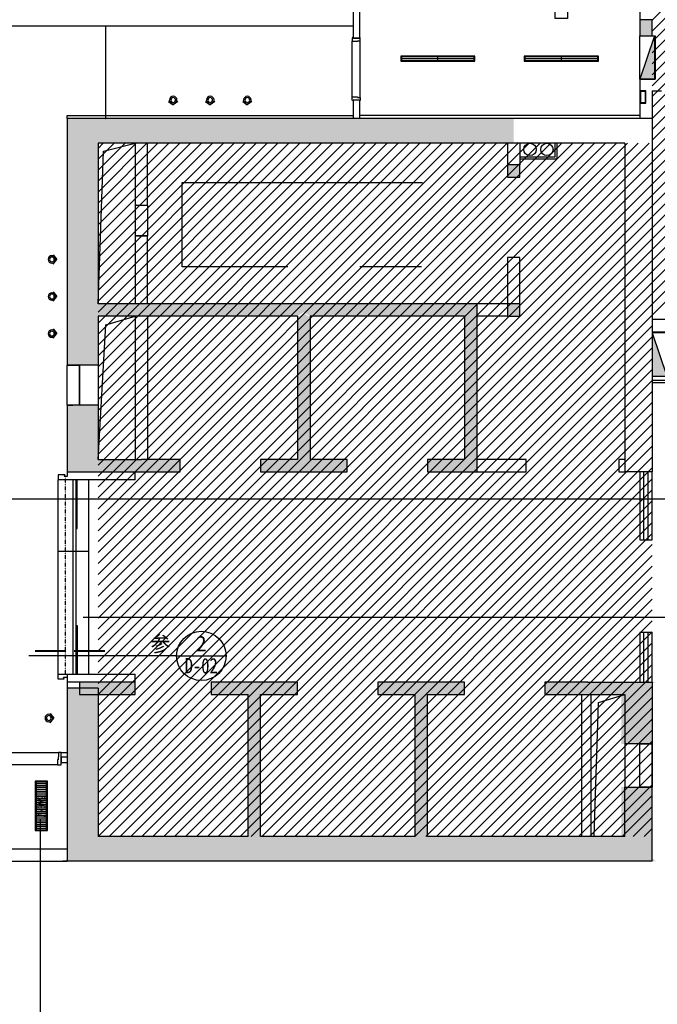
# Model space of a CAD drawing. Header units: millimetres. Extents: x -1061 to 60461, y -1061 to 43061.
# Tile 13 of 17: x 30818 to 41142, y 9523 to 25459. Entities that reach past the tile are written whole.
import ezdxf
from ezdxf.enums import TextEntityAlignment as Align

# ---------------------------------------------------------------- set-up
doc = ezdxf.new("R2010")
doc.units = ezdxf.units.MM
doc.header["$LTSCALE"] = 5
doc.linetypes.add('DASH', pattern=[0.35, 0.25, -0.1])
doc.linetypes.add('DASHDOTX2', pattern=[50.8, 25.4, -12.7, 0, -12.7])
for name, color, linetype in [('-消火栓', 242, 'Continuous'), ('-自喷立管', 221, 'Continuous'), ('01-井道标注', 3, 'Continuous'), ('A-建筑-原墙体', 2, 'Continuous'), ('A-建筑-拆墙', 251, 'Continuous'), ('A-建筑-新增墙体', 3, 'Continuous'), ('A-建筑-窗户', 4, 'Continuous'), ('B-平面-到顶装饰造型线', 6, 'Continuous'), ('B-平面-完成面造型线', 6, 'Continuous'), ('B-平面-门洞线', 8, 'Continuous'), ('C-顶棚-灯具', 4, 'Continuous'), ('C-顶棚-造型线', 30, 'Continuous'), ('C-顶棚-造尺寸', 4, 'Continuous'), ('E-填充', 251, 'Continuous'), ('E-文本', 7, 'Continuous'), ('LVTRY', 8, 'Continuous'), ('P-文字标注', 2, 'Continuous'), ('Q-立面-填充', 251, 'Continuous'), ('WINDOW', 12, 'Continuous')]:
    doc.layers.add(name, color=color, linetype=linetype)
doc.styles.add('-宋体', font='txt', dxfattribs={"width": 0.8})
doc.styles.add('CCD_DIM', font='txt', dxfattribs={"width": 0.8})
doc.styles.add('STSL', font='txt', dxfattribs={"width": 0.8})
doc.styles.add('TXT', font='gbenor.shx', dxfattribs={"width": 0.7})
doc.dimstyles.new('1', dxfattribs={"dimscale": 0, "dimtxt": 2.5, "dimasz": 1.5, "dimexe": 1, "dimexo": 0, "dimgap": 0.3, "dimtad": 1, "dimdec": 0, "dimzin": 0, "dimdsep": 46, "dimtxsty": 'Standard', "dimblk": 'ARCHTICK', "dimcen": 0.09, "dimclrd": 8, "dimclre": 8, "dimclrt": 4, "dimadec": 0, "dimazin": 0, "dimtfac": 1, "dimtdec": 0, "dimtix": 1, "dimtofl": 0, "dimtmove": 2, "dimatfit": 3, "dimldrblk": 'DOTSMALL', "dimfxl": 5, "dimfxlon": 1, "dimtolj": 1, "dimtzin": 0, "dimarcsym": 0})
doc.dimstyles.new('1-1', dxfattribs={"dimscale": 0, "dimtxt": 2.5, "dimasz": 1, "dimexe": 1, "dimexo": 1, "dimgap": 0.75, "dimtad": 1, "dimdec": 0, "dimrnd": 0.005, "dimzin": 0, "dimdsep": 46, "dimtxsty": 'CCD_DIM', "dimblk": 'ARCHTICK', "dimcen": 0.13, "dimclrd": 44, "dimclre": 44, "dimclrt": 50, "dimadec": 0, "dimazin": 0, "dimtfac": 1, "dimtdec": 0, "dimtix": 1, "dimtmove": 2, "dimatfit": 3, "dimldrblk": 'HBA_Leader_Dot', "dimfxl": 5, "dimfxlon": 1, "dimtvp": 1, "dimtolj": 1, "dimtzin": 0, "dimarcsym": 0})
doc.dimstyles.new('HAHD-1', dxfattribs={"dimtxt": 2.5, "dimasz": 2, "dimexe": 1, "dimexo": 0, "dimgap": 0.3, "dimtad": 1, "dimdec": 0, "dimzin": 0, "dimdsep": 46, "dimtxsty": 'TXT', "dimblk": 'DOTSMALL', "dimcen": 0.09, "dimclrd": 8, "dimclre": 8, "dimclrt": 256, "dimadec": 0, "dimazin": 0, "dimtfac": 1, "dimtdec": 0, "dimtix": 1, "dimtofl": 0, "dimtmove": 2, "dimatfit": 3, "dimldrblk": 'DOTSMALL', "dimfxl": 1, "dimtolj": 1, "dimtzin": 0, "dimarcsym": 0})

# ---------------------------------------------------------------- blocks, each defined once
blk = doc.blocks.new('$TwtSys$00000434')
for p, q in [((-0.5, 0.5), (-0.5, -0.5)), ((-0.5, -0.5), (0.5, 0.5)), ((0.5, 0.5), (-0.5, 0.5)), ((0.5, -0.5), (0.5, 0.5)), ((-0.5, -0.5), (0.5, -0.5))]:
    blk.add_line(p, q)
blk.add_solid([(0.5, -0.5), (0.5, 0.5), (-0.5, -0.5)])
blk = doc.blocks.new('_DOTSMALL')
at = {"color": 0, "linetype": 'ByBlock', "const_width": 0.5}
blk.add_lwpolyline([(-0.0625, 0, 1), (0.0625, 0, 1)], format="xyb", close=True, dxfattribs=at)
blk = doc.blocks.new('*E32')
at = {"layer": 'B-平面-到顶装饰造型线', "color": 6}
for points in [[(0, 36), (-45, 36), (-45, 41), (-50, 41), (-50, 51), (-40, 51), (-40, 151), (-50, 151), (-50, 161), (-45, 161), (-45, 166), (10, 166), (10, 81), (0, 81)], [(920, 36), (965, 36), (965, 41), (970, 41), (970, 51), (960, 51), (960, 151), (970, 151), (970, 161), (965, 161), (965, 166), (910, 166), (910, 81), (920, 81)]]:
    blk.add_lwpolyline(points, close=True, dxfattribs=at)
at = {"layer": 'B-平面-门洞线', "color": 8}
for p, q in [((10, 166), (910, 166)), ((0, 36), (920, 36))]:
    blk.add_line(p, q, dxfattribs=at)
blk = doc.blocks.new('A$C323A0BBE')
at = {"layer": 'C-顶棚-灯具', "color": 8}
for p, q in [((0, 600), (0, -600)), ((-40, 0), (40, 0))]:
    blk.add_line(p, q, dxfattribs=at)
at = {"layer": 'C-顶棚-灯具'}
blk.add_lwpolyline([(-40, -600), (40, -600), (40, 600), (-40, 600)], close=True, dxfattribs=at)
at = {"layer": 'C-顶棚-灯具', "color": 8}
blk.add_lwpolyline([(-30, -590), (30, -590), (30, 590), (-30, 590)], close=True, dxfattribs=at)
blk = doc.blocks.new('射灯(可调角度）')
h = blk.add_hatch(color=9)
edge = h.paths.add_edge_path()
edge.add_line((17, 44), (17, 59))
edge.add_line((17, 59), (63, 0))
edge.add_line((63, 0), (17, -59))
edge.add_line((17, -59), (17, -44))
edge.add_ellipse((0, 0), major_axis=(-33.5, 33.5), ratio=1, start_angle=156.4449, end_angle=225)
edge.add_ellipse((0, 0), major_axis=(33.5, 33.5), ratio=1, start_angle=315, end_angle=383.5551)
for p, q in [((17, 44), (17, 59)), ((17, 59), (63, 0)), ((17, -59), (63, 0))]:
    blk.add_line(p, q)
blk.add_circle((0, 0), 47.4)
at = {"color": 8}
blk.add_circle((0, 0), 30, dxfattribs=at)
blk = doc.blocks.new('_ArchTick')
at = {"color": 0, "linetype": 'ByBlock', "const_width": 0.15}
blk.add_lwpolyline([(-0.5, -0.5), (0.5, 0.5)], dxfattribs=at)
blk = doc.blocks.new('HBA_Leader_Dot')
at = {"color": 0, "linetype": 'ByBlock'}
blk.add_line((-5, 0), (-10, 0), dxfattribs=at)
at = {"color": 0, "linetype": 'ByBlock', "const_width": 5}
blk.add_lwpolyline([(-2.5, 0, 1), (2.5, 0, 1)], format="xyb", close=True, dxfattribs=at)
blk = doc.blocks.new('*U26')
at = {"layer": 'C-顶棚-灯具'}
h = blk.add_hatch(dxfattribs=at)
h.set_pattern_fill('_USER', color=8, scale=30, angle=90, style=0, pattern_type=0)
h.set_pattern_definition([(90, (15, 15), (-30, 2e-15), [])])
h.paths.add_polyline_path([(115, 185), (115, 15), (885, 15), (885, 185)])
at = {"layer": 'C-顶棚-灯具', "linetype": 'ByBlock'}
blk.add_lwpolyline([(100, 200), (100, 0), (900, 0), (900, 200)], close=True, dxfattribs=at)
at = {"layer": 'C-顶棚-灯具', "color": 8}
blk.add_lwpolyline([(115, 185), (115, 15), (885, 15), (885, 185)], close=True, dxfattribs=at)
at = {"layer": 'C-顶棚-灯具', "style": 'STSL', "width": 0.75}
blk.add_text('SAG/V', height=125, dxfattribs=at).set_placement((339, 39))
blk = doc.blocks.new('A$C10761136')
for points in [[(0, 101, 0, 0, 0), (0, 142, 33.3, 0, 0), (0, 201, 0, 0, 0)], [(-100, 0, 0, 0, 0), (-141, 0, 33.3, 0, 0), (-200, 0, 0, 0, 0)], [(100, 0, 0, 0, 0), (141, 0, 33.3, 0, 0), (200, 0, 0, 0, 0)], [(0, -100, 0, 0, 0), (0, -141, 33.3, 0, 0), (0, -200, 0, 0, 0)]]:
    blk.add_lwpolyline(points, format="xyseb")
blk.add_lwpolyline([(-100, 100), (100, 100), (100, -100), (-100, -100)], close=True)
blk = doc.blocks.new('A$C0688118A')
at = {"layer": 'P-文字标注', "color": 2}
blk.add_line((-8, 0), (0, 0), dxfattribs=at)
blk.add_circle((-4, 0), 4, dxfattribs=at)
blk.add_attdef('1', text='', height=2.5, dxfattribs=at).set_placement((-4, 2), align=Align.MIDDLE_CENTER)
at = {"layer": 'P-文字标注', "color": 2, "width": 3}
blk.add_attdef('222', text='', height=2.5, dxfattribs=at).set_placement((-6.68, -2.84), (-1.35, -2.84), align=Align.FIT)

msp = doc.modelspace()

# ---------------------------------------------------------------- hatches: boundary and pattern name
at = {"layer": 'E-填充', "ltscale": 0.01}
for points in [[(40858.827, 25458.892), (40858.827, 25198.899), (41058.827, 25198.899), (41058.827, 25458.892)], [(32088.827, 23458.899), (31588.827, 23858.899), (31588.827, 20758.899), (31922.161, 20758.899), (32088.827, 20858.899)], [(32788.827, 23458.899), (32788.827, 23858.899), (31588.827, 23858.899), (32088.827, 23458.899)], [(38818.827, 23458.899), (38818.827, 23858.899), (32718.827, 23858.899), (32718.827, 23458.899)], [(38718.827, 23108.899), (38718.827, 22908.899), (38918.827, 22908.899), (38918.827, 23108.899)], [(31922.161, 20758.899), (31588.827, 20758.899), (31588.827, 19868.899), (32088.827, 19868.899), (32088.827, 20658.899)], [(32788.827, 20658.899), (32788.827, 20858.899), (32088.827, 20858.899), (31922.161, 20758.899), (32088.827, 20658.899)], [(35418.827, 20725.566), (35418.827, 20858.899), (32718.827, 20858.899), (32718.827, 20658.899), (35318.827, 20658.899)], [(38018.827, 20658.899), (38218.827, 20858.899), (35418.827, 20858.899), (35418.827, 20725.566), (35518.827, 20658.899)], [(38218.827, 20838.899), (38018.827, 20638.899), (38018.827, 18338.899), (38218.827, 18138.899)], [(38718.827, 20858.899), (38718.827, 20658.899), (38918.827, 20658.899), (38918.827, 20858.899)], [(35418.827, 20705.566), (35318.827, 20638.899), (35318.827, 18338.899), (35418.827, 18272.233), (35518.827, 18338.899), (35518.827, 20638.899)], [(31588.827, 19218.899), (31588.827, 18138.899), (32088.827, 18338.899), (32088.827, 19218.899)], [(32088.827, 18338.899), (31588.827, 18138.899), (32788.827, 18138.899), (32788.827, 18338.899)], [(32718.827, 18138.899), (33418.827, 18138.899), (33418.827, 18338.899), (32718.827, 18338.899)], [(35318.827, 18338.899), (34718.827, 18338.899), (34718.827, 18138.899), (35418.827, 18138.899), (35418.827, 18272.233)], [(35418.827, 18138.899), (36118.827, 18138.899), (36118.827, 18338.899), (35518.827, 18338.899), (35418.827, 18272.233)], [(38018.827, 18338.899), (37418.827, 18338.899), (37418.827, 18138.899), (38218.827, 18138.899)], [(31788.827, 14538.899), (32688.827, 14538.899), (32688.827, 14738.899), (31788.827, 14738.899)], [(34618.827, 14738.899), (33918.827, 14738.899), (33918.827, 14538.899), (34518.827, 14538.899), (34618.827, 14605.566)], [(34718.827, 14538.899), (35318.827, 14538.899), (35318.827, 14738.899), (34618.827, 14738.899), (34618.827, 14605.566)], [(37318.827, 14738.899), (36618.827, 14738.899), (36618.827, 14538.899), (37218.827, 14538.899), (37318.827, 14605.566)], [(37418.827, 14538.899), (38018.827, 14538.899), (38018.827, 14738.899), (37318.827, 14738.899), (37318.827, 14605.566)], [(40018.827, 14738.899), (39318.827, 14738.899), (39318.827, 14538.899), (40018.827, 14538.899)], [(40018.827, 14738.899), (40018.827, 14538.899), (40618.827, 14538.899), (41118.827, 14738.899)], [(41058.827, 14738.899), (40558.827, 14538.899), (40558.827, 13738.907), (41058.827, 13738.907)], [(31588.827, 14638.915), (31588.827, 11838.899), (32088.827, 12238.899), (32088.827, 14638.915)], [(34618.827, 12105.566), (34718.827, 12238.899), (34718.827, 14538.899), (34618.827, 14605.566), (34518.827, 14538.899), (34518.827, 12238.899)], [(37318.827, 12105.566), (37418.827, 12238.899), (37418.827, 14538.899), (37318.827, 14605.566), (37218.827, 14538.899), (37218.827, 12238.899)], [(40558.827, 12238.899), (41058.827, 11838.899), (41058.827, 13038.907), (40558.827, 13038.907)], [(31588.827, 11894.899), (31588.827, 11838.899), (34618.827, 11838.899), (34618.827, 12105.566), (34518.827, 12238.899), (32018.827, 12238.899)], [(37318.827, 12105.566), (37218.827, 12238.899), (34718.827, 12238.899), (34618.827, 12105.566), (34618.827, 11838.899), (37318.827, 11838.899)], [(40018.827, 11838.899), (40018.827, 12238.899), (37418.827, 12238.899), (37318.827, 12105.566), (37318.827, 11838.899)], [(41118.827, 11838.899), (40618.827, 12238.899), (40018.827, 12238.899), (40018.827, 11838.899)]]:
    msp.add_hatch(color=256, dxfattribs=at).paths.add_polyline_path(points)

# ---------------------------------------------------------------- linework, layer by layer
at = {"layer": '-自喷立管', "ltscale": 0.01}
for centre in [(39080.797, 23359.836, 6.894), (39354.95, 23358.884, 6.894)]:
    msp.add_circle(centre, 100, dxfattribs=at)
at = {"color": 8, "ltscale": 0.005}
msp.add_line((33448.184, 22824.002, 6.894), (37339.222, 22824.002, 6.894), dxfattribs=at)
at = {"ltscale": 0.01}
for p, q in [((32088.827, 19868.899, 6.894), (32088.827, 19218.899, 6.894)), ((40618.827, 13738.907, 6.894), (40618.827, 13038.907, 6.894))]:
    msp.add_line(p, q, dxfattribs=at)
at = {"layer": '01-井道标注', "ltscale": 0.01, "elevation": 6.894}
for points in [[(32088.827, 20858.899), (32173.307, 23331.483), (32688.827, 23458.899)], [(32088.827, 18338.899), (32212.653, 20518.199), (32688.827, 20658.899)], [(40118.827, 12239.756), (40188.914, 14405.441), (40618.827, 14539.703)]]:
    msp.add_lwpolyline(points, dxfattribs=at)
at = {"layer": 'A-建筑-原墙体', "ltscale": 0.01}
for p, q in [((40858.827, 26659.365, 6.894), (40858.827, 25458.892, 6.894)), ((40858.827, 25458.892, 6.894), (40858.827, 25198.899, 6.894)), ((41058.827, 25458.892, 6.894), (40858.827, 25458.892, 6.894)), ((41058.827, 25198.899, 6.894), (41058.827, 25458.892, 6.894)), ((40858.827, 25198.899, 6.894), (41058.827, 25198.899, 6.894)), ((41058.827, 25198.907, 6.894), (41108.827, 25198.907, 6.894)), ((41108.827, 25198.907, 6.894), (41108.827, 24498.899, 6.894)), ((40858.827, 24498.899, 6.894), (41108.827, 24498.899, 6.894)), ((40858.827, 24498.899, 6.894), (40858.827, 23858.899, 6.894)), ((41058.827, 24306.32, 6.894), (41208.827, 24306.32, 6.894)), ((41058.827, 24306.32, 6.894), (41058.827, 23858.899, 6.894)), ((31588.827, 23858.899, 6.894), (31588.827, 19868.899, 6.894)), ((38818.827, 23858.899, 6.894), (31588.827, 23858.899, 6.894)), ((41058.827, 23858.899, 6.894), (38818.827, 23858.899, 6.894)), ((41058.827, 23858.899, 6.894), (41058.827, 20508.899, 6.894)), ((32088.827, 23458.899, 6.894), (32088.827, 20858.899, 6.894)), ((32788.827, 23458.899, 6.894), (32088.827, 23458.899, 6.894)), ((32688.827, 23458.899, 6.894), (32688.827, 22458.899, 6.894)), ((38818.827, 23458.899, 6.894), (32788.827, 23458.899, 6.894)), ((32888.827, 22458.899, 6.894), (32888.827, 23458.899, 6.894)), ((38718.827, 23458.899, 6.894), (38718.827, 23108.899, 6.894)), ((40618.827, 23458.899, 6.894), (38818.827, 23458.899, 6.894)), ((38918.827, 23458.899, 6.894), (38918.827, 23108.899, 6.894)), ((40618.827, 23458.899, 6.894), (40618.827, 20508.899, 6.894)), ((38718.827, 23108.899, 6.894), (38718.827, 22908.899, 6.894)), ((38918.827, 23108.899, 6.894), (38718.827, 23108.899, 6.894)), ((38918.827, 22908.899, 6.894), (38918.827, 23108.899, 6.894)), ((38718.827, 22908.899, 6.894), (38918.827, 22908.899, 6.894)), ((32688.827, 22458.899, 6.894), (32888.827, 22458.899, 6.894)), ((32888.827, 21958.899, 6.894), (32688.827, 21958.899, 6.894)), ((32688.827, 21958.899, 6.894), (32688.827, 20858.899, 6.894)), ((32888.827, 20858.899, 6.894), (32888.827, 21958.899, 6.894)), ((38918.827, 21608.899, 6.894), (38718.827, 21608.899, 6.894)), ((38718.827, 21608.899, 6.894), (38718.827, 20858.899, 6.894)), ((38918.827, 20858.899, 6.894), (38918.827, 21608.899, 6.894)), ((32788.827, 20858.899, 6.894), (32088.827, 20858.899, 6.894)), ((35418.827, 20858.899, 6.894), (32788.827, 20858.899, 6.894)), ((38218.827, 20858.899, 6.894), (35418.827, 20858.899, 6.894)), ((38218.827, 20858.899, 6.894), (38218.827, 18138.899, 6.894)), ((38718.827, 20858.899, 6.894), (38218.827, 20858.899, 6.894)), ((38718.827, 20858.899, 6.894), (38718.827, 20658.899, 6.894)), ((38918.827, 20858.899, 6.894), (38718.827, 20858.899, 6.894)), ((38918.827, 20658.899, 6.894), (38918.827, 20858.899, 6.894)), ((32788.827, 20658.899, 6.894), (32088.827, 20658.899, 6.894)), ((32088.827, 20658.899, 6.894), (32088.827, 19868.899, 6.894)), ((32688.827, 20658.899, 6.894), (32688.827, 18338.899, 6.894)), ((35318.827, 20658.899, 6.894), (32788.827, 20658.899, 6.894)), ((32888.827, 20658.899, 6.894), (32888.827, 18338.899, 6.894)), ((35318.827, 20658.899, 6.894), (35318.827, 18338.899, 6.894)), ((35518.827, 20658.899, 6.894), (35518.827, 18338.899, 6.894)), ((38018.827, 20658.899, 6.894), (35518.827, 20658.899, 6.894)), ((38018.827, 20658.899, 6.894), (38018.827, 18338.899, 6.894)), ((38718.827, 20658.899, 6.894), (38218.827, 20658.899, 6.894)), ((38718.827, 20658.899, 6.894), (38918.827, 20658.899, 6.894)), ((41543.215, 20608.899, 6.894), (41058.827, 20608.899, 6.894)), ((40618.827, 20508.899, 6.894), (40618.827, 18138.899, 6.894)), ((41058.827, 20508.899, 6.894), (41058.827, 18138.899, 6.894)), ((41058.827, 20408.899, 6.894), (41543.215, 20408.899, 6.894)), ((31788.827, 19868.899, 6.894), (31588.827, 19868.899, 6.894)), ((31588.827, 19218.899, 6.894), (31588.827, 19868.899, 6.894)), ((31588.827, 19868.899, 6.894), (31788.827, 19868.899, 6.894)), ((32088.827, 19868.899, 6.894), (31588.827, 19868.899, 6.894)), ((31788.827, 19868.899, 6.894), (31788.827, 19218.899, 6.894)), ((31588.827, 19218.899, 6.894), (31588.827, 18138.899, 6.894)), ((32088.827, 19218.899, 6.894), (31588.827, 19218.899, 6.894)), ((31788.827, 19218.899, 6.894), (31588.827, 19218.899, 6.894)), ((31788.827, 19218.899, 6.894), (31588.827, 19218.899, 6.894)), ((32088.827, 19218.899, 6.894), (32088.827, 18338.899, 6.894)), ((32088.827, 18338.899, 6.894), (32788.827, 18338.899, 6.894)), ((33418.827, 18338.899, 6.894), (32788.827, 18338.899, 6.894)), ((33418.827, 18138.899, 6.894), (33418.827, 18338.899, 6.894)), ((35318.827, 18338.899, 6.894), (34718.827, 18338.899, 6.894)), ((34718.827, 18338.899, 6.894), (34718.827, 18138.899, 6.894)), ((36118.827, 18338.899, 6.894), (35518.827, 18338.899, 6.894)), ((36118.827, 18138.899, 6.894), (36118.827, 18338.899, 6.894)), ((38018.827, 18338.899, 6.894), (37418.827, 18338.899, 6.894)), ((37418.827, 18338.899, 6.894), (37418.827, 18138.899, 6.894)), ((39018.827, 18338.899, 6.894), (38218.827, 18338.899, 6.894)), ((39018.827, 18138.899, 6.894), (39018.827, 18338.899, 6.894)), ((40618.827, 18338.899, 6.894), (40518.827, 18338.899, 6.894)), ((40518.827, 18338.899, 6.894), (40518.827, 18138.899, 6.894)), ((31588.827, 18138.899, 6.894), (33418.827, 18138.899, 6.894)), ((32688.827, 18013.899, 6.894), (32688.827, 18138.899, 6.894)), ((34718.827, 18138.899, 6.894), (35418.827, 18138.899, 6.894)), ((35418.827, 18138.899, 6.894), (36118.827, 18138.899, 6.894)), ((37418.827, 18138.899, 6.894), (38218.827, 18138.899, 6.894)), ((38218.827, 18138.899, 6.894), (39018.827, 18138.899, 6.894)), ((40518.827, 18138.899, 6.894), (40618.827, 18138.899, 6.894)), ((41058.827, 18138.899, 6.894), (40618.827, 18138.899, 6.894)), ((32688.827, 14738.899, 6.894), (32688.827, 14863.899, 6.894)), ((32688.827, 14738.899, 6.894), (31588.827, 14738.899, 6.894)), ((31588.827, 14738.899, 6.894), (31588.827, 11838.899, 6.894)), ((31788.827, 14738.899, 6.894), (31788.827, 14538.899, 6.894)), ((32688.827, 14538.899, 6.894), (32688.827, 14738.899, 6.894)), ((34618.827, 14738.899, 6.894), (33918.827, 14738.899, 6.894)), ((33918.827, 14738.899, 6.894), (33918.827, 14538.899, 6.894)), ((35318.827, 14738.899, 6.894), (34618.827, 14738.899, 6.894)), ((35318.827, 14538.899, 6.894), (35318.827, 14738.899, 6.894)), ((37318.827, 14738.899, 6.894), (36618.827, 14738.899, 6.894)), ((36618.827, 14738.899, 6.894), (36618.827, 14538.899, 6.894)), ((38018.827, 14738.899, 6.894), (37318.827, 14738.899, 6.894)), ((38018.827, 14538.899, 6.894), (38018.827, 14738.899, 6.894)), ((40018.827, 14738.899, 6.894), (39318.827, 14738.899, 6.894)), ((39318.827, 14738.899, 6.894), (39318.827, 14538.899, 6.894)), ((40018.827, 14738.899, 6.894), (41058.827, 14738.899, 6.894)), ((41058.827, 14738.899, 6.894), (41058.827, 13738.907, 6.894)), ((32088.827, 14638.915, 6.894), (31588.827, 14638.915, 6.894)), ((31788.827, 14538.899, 6.894), (32688.827, 14538.899, 6.894)), ((32088.827, 14638.915, 6.894), (32088.827, 12238.899, 6.894)), ((33918.827, 14538.899, 6.894), (34518.827, 14538.899, 6.894)), ((34518.827, 12238.899, 6.894), (34518.827, 14538.899, 6.894)), ((34718.827, 12238.899, 6.894), (34718.827, 14538.899, 6.894)), ((34718.827, 14538.899, 6.894), (35318.827, 14538.899, 6.894)), ((36618.827, 14538.899, 6.894), (37218.827, 14538.899, 6.894)), ((37218.827, 12238.899, 6.894), (37218.827, 14538.899, 6.894)), ((37418.827, 12238.899, 6.894), (37418.827, 14538.899, 6.894)), ((37418.827, 14538.899, 6.894), (38018.827, 14538.899, 6.894)), ((39318.827, 14538.899, 6.894), (40018.827, 14538.899, 6.894)), ((39918.827, 12238.899, 6.894), (39918.827, 14538.899, 6.894)), ((40018.827, 14538.899, 6.894), (40618.827, 14538.899, 6.894)), ((40068.827, 12238.899, 6.894), (40068.827, 14538.899, 6.894)), ((40618.827, 14538.899, 6.894), (40618.827, 13738.907, 6.894)), ((41058.827, 13738.907, 6.894), (40618.827, 13738.907, 6.894)), ((41058.827, 13738.907, 6.894), (40858.827, 13738.907, 6.894)), ((40858.827, 13038.907, 6.894), (40858.827, 13738.907, 6.894)), ((40858.827, 13738.907, 6.894), (41058.827, 13738.907, 6.894)), ((41058.827, 13738.907, 6.894), (41058.827, 13038.907, 6.894)), ((40618.827, 12238.899, 6.894), (40618.827, 13038.907, 6.894)), ((40618.827, 13038.907, 6.894), (41058.827, 13038.907, 6.894)), ((41058.827, 13038.907, 6.894), (40858.827, 13038.907, 6.894)), ((41058.827, 13038.907, 6.894), (40858.827, 13038.907, 6.894)), ((41058.827, 11838.899, 6.894), (41058.827, 13038.907, 6.894)), ((34518.827, 12238.899, 6.894), (32088.827, 12238.899, 6.894)), ((37218.827, 12238.899, 6.894), (34718.827, 12238.899, 6.894)), ((40018.827, 12238.899, 6.894), (37418.827, 12238.899, 6.894)), ((40618.827, 12238.899, 6.894), (40018.827, 12238.899, 6.894)), ((29148.827, 12038.899, 6.894), (31588.827, 12038.899, 6.894)), ((31588.827, 12038.899, 6.894), (31588.827, 11838.899, 6.894)), ((29148.827, 11838.899, 6.894), (31588.827, 11838.899, 6.894)), ((41058.827, 11838.899, 6.894), (31517.985, 11838.899, 6.894))]:
    msp.add_line(p, q, dxfattribs=at)
at = {"layer": 'A-建筑-新增墙体', "ltscale": 0.01}
for p, q in [((36218.827, 32273.899, 6.894), (36218.827, 25158.899, 6.894)), ((36318.827, 32273.899, 6.894), (36318.827, 25158.899, 6.894)), ((36218.82, 25158.899, 6.894), (36318.82, 25158.899, 6.894)), ((36318.827, 24158.899, 6.894), (36218.82, 24158.899, 6.894)), ((36218.827, 24158.899, 6.894), (36218.827, 23858.899, 6.894)), ((36318.827, 24158.899, 6.894), (36318.827, 23858.899, 6.894)), ((31488.827, 13528.899, 6.894), (31588.827, 13528.899, 6.894)), ((31488.827, 13528.899, 6.894), (31488.827, 13428.899, 6.894)), ((31588.827, 13428.874, 6.894), (31488.827, 13428.875, 6.894))]:
    msp.add_line(p, q, dxfattribs=at)
at = {"layer": 'A-建筑-窗户', "ltscale": 0.01}
for p, q in [((40858.827, 18138.899, 6.894), (40858.827, 17038.899, 6.894)), ((40925.494, 17038.899, 6.894), (40925.494, 18138.899, 6.894)), ((40992.161, 17038.899, 6.894), (40992.161, 18138.899, 6.894)), ((41058.827, 17038.899, 6.894), (41058.827, 18138.899, 6.894)), ((40858.827, 17038.899, 6.894), (41058.827, 17038.899, 6.894)), ((41058.827, 15538.899, 6.894), (40858.827, 15538.899, 6.894)), ((40858.827, 15538.899, 6.894), (40858.827, 14738.899, 6.894)), ((40925.494, 14738.899, 6.894), (40925.494, 15538.899, 6.894)), ((40992.161, 14738.899, 6.894), (40992.161, 15538.899, 6.894)), ((41058.827, 14738.899, 6.894), (41058.827, 15538.899, 6.894))]:
    msp.add_line(p, q, dxfattribs=at)
at = {"layer": 'B-平面-到顶装饰造型线', "color": 4, "ltscale": 0.01, "elevation": 6.894}
for points in [[(31732.327, 17223.899), (31745.327, 17223.899), (31746.327, 17224.899), (31746.327, 18012.899), (31745.327, 18013.899), (31732.327, 18013.899), (31731.327, 18012.899), (31731.327, 17224.899)], [(31732.327, 15653.899), (31745.327, 15653.899), (31746.327, 15652.899), (31746.327, 14864.899), (31745.327, 14863.899), (31732.327, 14863.899), (31731.327, 14864.899), (31731.327, 15652.899)]]:
    msp.add_lwpolyline(points, close=True, dxfattribs=at)
at = {"layer": 'B-平面-完成面造型线', "ltscale": 0.01}
for p, q in [((40858.827, 23908.899, 6.894), (36318.827, 23908.899, 6.894)), ((31438.827, 18093.899, 6.894), (31438.827, 18013.899, 6.894)), ((31548.827, 18093.899, 6.894), (31438.827, 18093.899, 6.894)), ((32688.827, 18013.899, 6.894), (31438.827, 18013.899, 6.894)), ((31548.827, 18093.899, 6.894), (31538.827, 18063.899, 6.894)), ((31588.827, 18063.899, 6.894), (31538.827, 18063.899, 6.894)), ((31588.827, 18138.899, 6.894), (31588.827, 18063.899, 6.894)), ((31438.827, 14863.899, 6.894), (32688.827, 14863.899, 6.894)), ((31438.827, 14783.899, 6.894), (31438.827, 14863.899, 6.894)), ((31588.827, 14863.899, 6.894), (31588.827, 14738.899, 6.894)), ((31538.827, 14783.899, 6.894), (31438.827, 14783.899, 6.894)), ((31588.827, 14813.899, 6.894), (31528.827, 14813.899, 6.894)), ((31538.827, 14783.899, 6.894), (31528.827, 14813.899, 6.894))]:
    msp.add_line(p, q, dxfattribs=at)
at = {"layer": 'B-平面-完成面造型线', "ltscale": 0.01, "elevation": 6.894}
for points in [[(40858.827, 24308.899), (40858.827, 24108.899), (40958.827, 24108.899), (40958.827, 24308.899)], [(40868.827, 24298.899), (40868.827, 24118.899), (40948.827, 24118.899), (40948.827, 24298.899)]]:
    msp.add_lwpolyline(points, close=True, dxfattribs=at)
for points in [[(31588.827, 23858.899), (31588.827, 23908.899), (36218.827, 23908.899)], [(31448.827, 13528.899), (31438.827, 13528.899), (31438.827, 13478.899), (31428.827, 13478.899), (31428.827, 13398.899), (31488.827, 13398.899), (31488.827, 13598.899), (31448.827, 13598.899), (31448.827, 13528.899)]]:
    msp.add_lwpolyline(points, dxfattribs=at)
at = {"layer": 'B-平面-门洞线', "color": 8, "ltscale": 0.01}
for p, q in [((30548.827, 13598.899, 6.894), (31448.827, 13598.899, 6.894)), ((31428.827, 13398.899, 6.894), (30568.827, 13398.899, 6.894))]:
    msp.add_line(p, q, dxfattribs=at)
at = {"layer": 'C-顶棚-造型线', "ltscale": 0.01}
for p, q in [((17788.827, 25358.899, 6.894), (36218.827, 25358.899, 6.894)), ((31438.827, 14863.899, 6.894), (31438.827, 18013.899, 6.894)), ((31679.327, 18012.899, 6.894), (31679.327, 14864.899, 6.894)), ((31729.327, 18012.899, 6.894), (31729.327, 14864.899, 6.894)), ((31938.827, 14863.899, 6.894), (31938.827, 18013.899, 6.894)), ((31488.827, 13598.899, 6.894), (31588.827, 13598.899, 6.894))]:
    msp.add_line(p, q, dxfattribs=at)
at = {"layer": 'C-顶棚-造型线', "color": 51, "linetype": 'DASHDOTX2', "ltscale": 0.01}
msp.add_line((31558.827, 14863.899, 6.894), (31558.827, 18063.899, 6.894), dxfattribs=at)
at = {"layer": 'LVTRY', "ltscale": 0.01}
for p, q in [((41308.827, 19617.344, 6.894), (41058.827, 19617.344, 6.894)), ((41058.827, 19588.907, 6.894), (41398.827, 19588.907, 6.894))]:
    msp.add_line(p, q, dxfattribs=at)
at = {"layer": 'LVTRY', "ltscale": 0.01, "elevation": 6.894}
for points in [[(38918.827, 23208.899), (39518.827, 23208.899), (39518.827, 23458.899)], [(38918.827, 23238.899), (39488.827, 23238.899), (39488.827, 23458.899)]]:
    msp.add_lwpolyline(points, dxfattribs=at)
at = {"layer": 'P-文字标注', "color": 4}
msp.add_lwpolyline([(33358.811, 15162.254), (30966.594, 15162.254)], dxfattribs=at)
at = {"layer": 'P-文字标注', "color": 4, "const_width": 30}
for points in [[(31566.594, 15240.327), (31066.594, 15240.327)], [(32199.56, 15240.327), (31699.56, 15240.327)]]:
    msp.add_lwpolyline(points, dxfattribs=at)
at = {"layer": 'Q-立面-填充', "linetype": 'Continuous', "ltscale": 0.005}
for p, q in [((41058.827, 25451.54, 6.894), (43458.827, 27851.54, 6.894)), ((41058.827, 25274.763, 6.894), (43458.827, 27674.763, 6.894)), ((41058.827, 25097.987, 6.894), (43458.827, 27497.987, 6.894)), ((41058.827, 24921.21, 6.894), (43458.827, 27321.21, 6.894)), ((41058.827, 24744.433, 6.894), (43458.827, 27144.433, 6.894)), ((41058.827, 24567.657, 6.894), (43458.827, 26967.657, 6.894)), ((41058.827, 24390.88, 6.894), (43458.827, 26790.88, 6.894)), ((41058.827, 24214.103, 6.894), (43458.827, 26614.103, 6.894)), ((41058.827, 24037.326, 6.894), (43458.827, 26437.326, 6.894)), ((41058.827, 23860.55, 6.894), (43458.827, 26260.55, 6.894)), ((41058.827, 23683.773, 6.894), (43458.827, 26083.773, 6.894)), ((41058.827, 23506.996, 6.894), (43458.827, 25906.996, 6.894)), ((32088.827, 14360.22, 6.894), (43458.827, 25730.22, 6.894)), ((32088.827, 14183.443, 6.894), (43458.827, 25553.443, 6.894)), ((32088.827, 14006.666, 6.894), (43458.827, 25376.666, 6.894)), ((32088.827, 13829.89, 6.894), (43458.827, 25199.89, 6.894)), ((32088.827, 13653.113, 6.894), (43458.827, 25023.113, 6.894)), ((32088.827, 13476.336, 6.894), (43458.827, 24846.336, 6.894)), ((32088.827, 13299.56, 6.894), (43458.827, 24669.56, 6.894)), ((32088.827, 13122.783, 6.894), (43458.827, 24492.783, 6.894)), ((32088.827, 12946.006, 6.894), (43458.827, 24316.006, 6.894)), ((32088.827, 12769.229, 6.894), (43458.827, 24139.229, 6.894)), ((32088.827, 12592.453, 6.894), (43458.827, 23962.453, 6.894)), ((32088.827, 12415.676, 6.894), (43458.827, 23785.676, 6.894)), ((32088.827, 12238.899, 6.894), (43458.827, 23608.899, 6.894)), ((32088.827, 23375.831, 6.894), (32171.895, 23458.899, 6.894)), ((32088.827, 23199.054, 6.894), (32348.672, 23458.899, 6.894)), ((32088.827, 23022.278, 6.894), (32525.449, 23458.899, 6.894)), ((32088.827, 22845.501, 6.894), (32702.226, 23458.899, 6.894)), ((32088.827, 22668.724, 6.894), (32879.002, 23458.899, 6.894)), ((32088.827, 22491.948, 6.894), (33055.779, 23458.899, 6.894)), ((32088.827, 22315.171, 6.894), (33232.556, 23458.899, 6.894)), ((32088.827, 22138.394, 6.894), (33409.332, 23458.899, 6.894)), ((32088.827, 21961.618, 6.894), (33586.109, 23458.899, 6.894)), ((32088.827, 21784.841, 6.894), (33762.886, 23458.899, 6.894)), ((32088.827, 21608.064, 6.894), (33939.662, 23458.899, 6.894)), ((32088.827, 21431.287, 6.894), (34116.439, 23458.899, 6.894)), ((32088.827, 21254.511, 6.894), (34293.216, 23458.899, 6.894)), ((32088.827, 21077.734, 6.894), (34469.992, 23458.899, 6.894)), ((32088.827, 20900.957, 6.894), (34646.769, 23458.899, 6.894)), ((32088.827, 20724.181, 6.894), (34823.546, 23458.899, 6.894)), ((32088.827, 20547.404, 6.894), (35000.323, 23458.899, 6.894)), ((32088.827, 20370.627, 6.894), (35177.099, 23458.899, 6.894)), ((32088.827, 20193.851, 6.894), (35353.876, 23458.899, 6.894)), ((32088.827, 20017.074, 6.894), (35530.653, 23458.899, 6.894)), ((32088.827, 19840.297, 6.894), (35707.429, 23458.899, 6.894)), ((32088.827, 19663.521, 6.894), (35884.206, 23458.899, 6.894)), ((32088.827, 19486.744, 6.894), (36060.983, 23458.899, 6.894)), ((32088.827, 19309.967, 6.894), (36237.759, 23458.899, 6.894)), ((32088.827, 19133.19, 6.894), (36414.536, 23458.899, 6.894)), ((32088.827, 18956.414, 6.894), (36591.313, 23458.899, 6.894)), ((32088.827, 18779.637, 6.894), (36768.09, 23458.899, 6.894)), ((32088.827, 18602.86, 6.894), (36944.866, 23458.899, 6.894)), ((32088.827, 18426.084, 6.894), (37121.643, 23458.899, 6.894)), ((32088.827, 18249.307, 6.894), (37298.42, 23458.899, 6.894)), ((32088.827, 18072.53, 6.894), (37475.196, 23458.899, 6.894)), ((32088.827, 17895.754, 6.894), (37651.973, 23458.899, 6.894)), ((32088.827, 17718.977, 6.894), (37828.75, 23458.899, 6.894)), ((32088.827, 17542.2, 6.894), (38005.526, 23458.899, 6.894)), ((32088.827, 17365.424, 6.894), (38182.303, 23458.899, 6.894)), ((32088.827, 17188.647, 6.894), (38359.08, 23458.899, 6.894)), ((32088.827, 17011.87, 6.894), (38535.856, 23458.899, 6.894)), ((32088.827, 16835.093, 6.894), (38712.633, 23458.899, 6.894)), ((32088.827, 16658.317, 6.894), (38889.41, 23458.899, 6.894)), ((32088.827, 16481.54, 6.894), (39066.187, 23458.899, 6.894)), ((32088.827, 16304.763, 6.894), (39242.963, 23458.899, 6.894)), ((32088.827, 16127.987, 6.894), (39419.74, 23458.899, 6.894)), ((32088.827, 15951.21, 6.894), (39596.517, 23458.899, 6.894)), ((32088.827, 15774.433, 6.894), (39773.293, 23458.899, 6.894)), ((32088.827, 15597.657, 6.894), (39950.07, 23458.899, 6.894)), ((32088.827, 15420.88, 6.894), (40126.847, 23458.899, 6.894)), ((32088.827, 15244.103, 6.894), (40303.623, 23458.899, 6.894)), ((32088.827, 15067.326, 6.894), (40480.4, 23458.899, 6.894)), ((32088.827, 14890.55, 6.894), (40657.177, 23458.899, 6.894)), ((32088.827, 14713.773, 6.894), (40833.954, 23458.899, 6.894)), ((32088.827, 14536.996, 6.894), (41010.73, 23458.899, 6.894)), ((32265.604, 12238.899, 6.894), (43458.827, 23432.123, 6.894)), ((32442.381, 12238.899, 6.894), (43458.827, 23255.346, 6.894)), ((32619.157, 12238.899, 6.894), (43458.827, 23078.569, 6.894)), ((32795.934, 12238.899, 6.894), (41058.827, 20501.793, 6.894)), ((32972.711, 12238.899, 6.894), (41058.827, 20325.016, 6.894)), ((33149.487, 12238.899, 6.894), (41058.827, 20148.239, 6.894)), ((33326.264, 12238.899, 6.894), (41058.827, 19971.462, 6.894)), ((33503.041, 12238.899, 6.894), (41058.827, 19794.686, 6.894)), ((33679.817, 12238.899, 6.894), (41058.827, 19617.909, 6.894)), ((33856.594, 12238.899, 6.894), (41058.827, 19441.132, 6.894)), ((34033.371, 12238.899, 6.894), (41058.827, 19264.356, 6.894)), ((34210.148, 12238.899, 6.894), (41058.827, 19087.579, 6.894)), ((34386.924, 12238.899, 6.894), (41058.827, 18910.802, 6.894)), ((34563.701, 12238.899, 6.894), (41058.827, 18734.026, 6.894)), ((34740.478, 12238.899, 6.894), (41058.827, 18557.249, 6.894)), ((34917.254, 12238.899, 6.894), (41058.827, 18380.472, 6.894)), ((35094.031, 12238.899, 6.894), (41058.827, 18203.696, 6.894)), ((35270.808, 12238.899, 6.894), (41058.827, 18026.919, 6.894)), ((35447.584, 12238.899, 6.894), (41058.827, 17850.142, 6.894)), ((35624.361, 12238.899, 6.894), (41058.827, 17673.365, 6.894)), ((35801.138, 12238.899, 6.894), (41058.827, 17496.589, 6.894)), ((35977.915, 12238.899, 6.894), (41058.827, 17319.812, 6.894)), ((36154.691, 12238.899, 6.894), (41058.827, 17143.035, 6.894)), ((36331.468, 12238.899, 6.894), (41058.827, 16966.259, 6.894)), ((36508.245, 12238.899, 6.894), (41058.827, 16789.482, 6.894)), ((36685.021, 12238.899, 6.894), (41058.827, 16612.705, 6.894)), ((36861.798, 12238.899, 6.894), (41058.827, 16435.929, 6.894)), ((37038.575, 12238.899, 6.894), (41058.827, 16259.152, 6.894)), ((37215.351, 12238.899, 6.894), (41058.827, 16082.375, 6.894)), ((37392.128, 12238.899, 6.894), (41058.827, 15905.598, 6.894)), ((37568.905, 12238.899, 6.894), (41058.827, 15728.822, 6.894)), ((37745.681, 12238.899, 6.894), (41058.827, 15552.045, 6.894)), ((37922.458, 12238.899, 6.894), (41058.827, 15375.268, 6.894)), ((38099.235, 12238.899, 6.894), (41058.827, 15198.492, 6.894)), ((38276.012, 12238.899, 6.894), (41058.827, 15021.715, 6.894)), ((38452.788, 12238.899, 6.894), (41058.827, 14844.938, 6.894)), ((38629.565, 12238.899, 6.894), (41058.827, 14668.162, 6.894)), ((38806.342, 12238.899, 6.894), (41058.827, 14491.385, 6.894)), ((38983.118, 12238.899, 6.894), (41058.827, 14314.608, 6.894)), ((39159.895, 12238.899, 6.894), (41058.827, 14137.832, 6.894)), ((39336.672, 12238.899, 6.894), (41058.827, 13961.055, 6.894)), ((39513.448, 12238.899, 6.894), (41058.827, 13784.278, 6.894)), ((39690.225, 12238.899, 6.894), (41058.827, 13607.501, 6.894)), ((39867.002, 12238.899, 6.894), (41058.827, 13430.725, 6.894)), ((40043.779, 12238.899, 6.894), (41058.827, 13253.948, 6.894)), ((40220.555, 12238.899, 6.894), (41058.827, 13077.171, 6.894)), ((40397.332, 12238.899, 6.894), (41058.827, 12900.395, 6.894)), ((40574.109, 12238.899, 6.894), (41058.827, 12723.618, 6.894)), ((40750.885, 12238.899, 6.894), (41058.827, 12546.841, 6.894)), ((40927.662, 12238.899, 6.894), (41058.827, 12370.065, 6.894))]:
    msp.add_line(p, q, dxfattribs=at)
at = {"layer": 'WINDOW', "linetype": 'DASH', "ltscale": 0.01}
for p, q in [((32888.827, 22458.899, 6.894), (32688.827, 22458.899, 6.894)), ((32688.827, 21958.899, 6.894), (32888.827, 21958.899, 6.894)), ((31788.827, 19868.899, 6.894), (31588.827, 19868.899, 6.894)), ((31788.827, 19868.899, 6.894), (31588.827, 19868.899, 6.894)), ((31588.827, 19218.899, 6.894), (31788.827, 19218.899, 6.894)), ((41058.827, 13738.907, 6.894), (40858.827, 13738.907, 6.894)), ((41058.827, 13738.907, 6.894), (40858.827, 13738.907, 6.894)), ((40858.827, 13038.907, 6.894), (41058.827, 13038.907, 6.894)), ((40858.827, 13038.907, 6.894), (41058.827, 13038.907, 6.894))]:
    msp.add_line(p, q, dxfattribs=at)
at = {"layer": 'WINDOW', "ltscale": 0.01}
for p, q in [((32688.827, 22458.899, 6.894), (32688.827, 21958.899, 6.894)), ((32888.827, 22458.899, 6.894), (32888.827, 21958.899, 6.894)), ((31588.827, 19218.899, 6.894), (31588.827, 19868.899, 6.894)), ((31588.827, 19218.899, 6.894), (31588.827, 19868.899, 6.894)), ((31788.827, 19218.899, 6.894), (31788.827, 19868.899, 6.894)), ((31788.827, 19218.899, 6.894), (31788.827, 19868.899, 6.894)), ((41058.827, 18138.899, 6.894), (40858.827, 18138.899, 6.894)), ((40858.827, 13038.907, 6.894), (40858.827, 13738.907, 6.894)), ((40858.827, 13038.907, 6.894), (40858.827, 13738.907, 6.894)), ((41058.827, 13038.907, 6.894), (41058.827, 13738.907, 6.894)), ((41058.827, 13038.907, 6.894), (41058.827, 13738.907, 6.894))]:
    msp.add_line(p, q, dxfattribs=at)

# ---------------------------------------------------------------- block references
at = {"layer": '-消火栓', "ltscale": 0.01, "yscale": 240}
for p, xscale, zscale, rotation in [((40978.827, 24848.899, 6.894), -700.0000000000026, 700, 89.9999949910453), ((41178.827, 20038.899, 6.894), 700.0000000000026, 700.0000000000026, 270.0000050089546)]:
    msp.add_blockref('$TwtSys$00000434', p, dxfattribs=dict(at, xscale=xscale, zscale=zscale, rotation=rotation))
at = {"ltscale": 0.01, "rotation": 90}
msp.add_blockref('*E32', (36369.429, 24198.899, 6.894), dxfattribs=at)
at = {"layer": 'C-顶棚-灯具', "ltscale": 0.01}
msp.add_blockref('A$C10761136', (39588.827, 25578.899, 6.894), dxfattribs=at)
for name, p, rotation in [('A$C323A0BBE', (37588.827, 24828.899, 6.894), 90), ('A$C323A0BBE', (39588.827, 24828.899, 6.894), 90), ('*U26', (31068.827, 13233.887, 6.894), 270)]:
    msp.add_blockref(name, p, dxfattribs=dict(at, rotation=rotation))
at = {"layer": 'C-顶棚-灯具', "linetype": 'ByBlock', "ltscale": 0.01, "xscale": -1.28000000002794, "yscale": 1.28000000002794, "zscale": 1.28}
for p, rotation in [((33303.827, 24158.899, 6.894), 90), ((33903.827, 24158.899, 6.894), 90), ((34503.827, 24158.899, 6.894), 90), ((31338.827, 21578.899, 6.894), 180), ((31338.827, 20978.899, 6.894), 180), ((31338.827, 20378.899, 6.894), 180), ((31288.827, 14156.399, 6.894), 180)]:
    msp.add_blockref('射灯(可调角度）', p, dxfattribs=dict(at, rotation=rotation))
at = {"layer": 'P-文字标注', "color": 2}
ref = msp.add_blockref('A$C0688118A', (34158.811, 15162.254), dxfattribs=dict(at, xscale=100, yscale=100, zscale=100))
ref.add_attrib('222', 'D-02', dxfattribs={"color": 2, "height": 250, "width": 0.745833}).set_placement((33490.886, 14878.44), (34024.219, 14878.44), align=Align.FIT)
ref.add_attrib('1', '2', dxfattribs={"color": 2, "height": 250}).set_placement((33758.811, 15362.254), align=Align.MIDDLE_CENTER)

# ---------------------------------------------------------------- texts
at = {"layer": 'E-文本', "insert": (33258.953, 15202.382), "char_height": 250, "width": 6727.35379, "attachment_point": 9, "style": '-宋体'}
msp.add_mtext('{\\W1;参}', dxfattribs=at)

# ---------------------------------------------------------------- dimensions: what is measured, and where the dimension line sits
at = {"layer": 'C-顶棚-造尺寸', "ltscale": 0.01}
msp.add_linear_dim(base=(32212.936, 25358.899, 6.894), p1=(31588.827, 23858.899, 6.894), p2=(31588.827, 25358.899, 6.894), angle=90, dimstyle='1-1', override={"dimscale": 1, "dimlfac": 100}, dxfattribs=at).render()
msp.add_linear_dim(base=(31938.827, 16855.549, 6.894), p1=(31438.827, 15973.052, 6.894), p2=(31938.827, 15973.052, 6.894), dimstyle='1-1', override={"dimscale": 1, "dimlfac": 100}, dxfattribs=at).render()

# ---------------------------------------------------------------- leaders
at = {"ltscale": 0.005}
for points in [[(35158.827, 21458.899, 6.894), (33448.184, 21458.899, 6.894), (33448.184, 22824.002, 6.894)], [(36327.117, 21465.537, 6.894), (37323.76, 21465.537, 6.894)]]:
    msp.add_leader(points, dimstyle='HAHD-1', override={"dimscale": 0.01, "dimasz": 300, "dimtad": 0}, dxfattribs=at)
at = {"layer": 'A-建筑-拆墙'}
for points in [[(30120.451, 17703.841), (43060.007, 17703.841)], [(31846.894, 15789.214), (43060.007, 15789.214)], [(31151.359, 12529.795), (31151.359, 5883.316), (32653.88, 5883.316)]]:
    msp.add_leader(points, dimstyle='1', override={"dimscale": 0.117162, "dimasz": 0.75, "dimtad": 0, "dimldrblk": 'Dot'}, dxfattribs=at)

doc.saveas('drawing.dxf')
